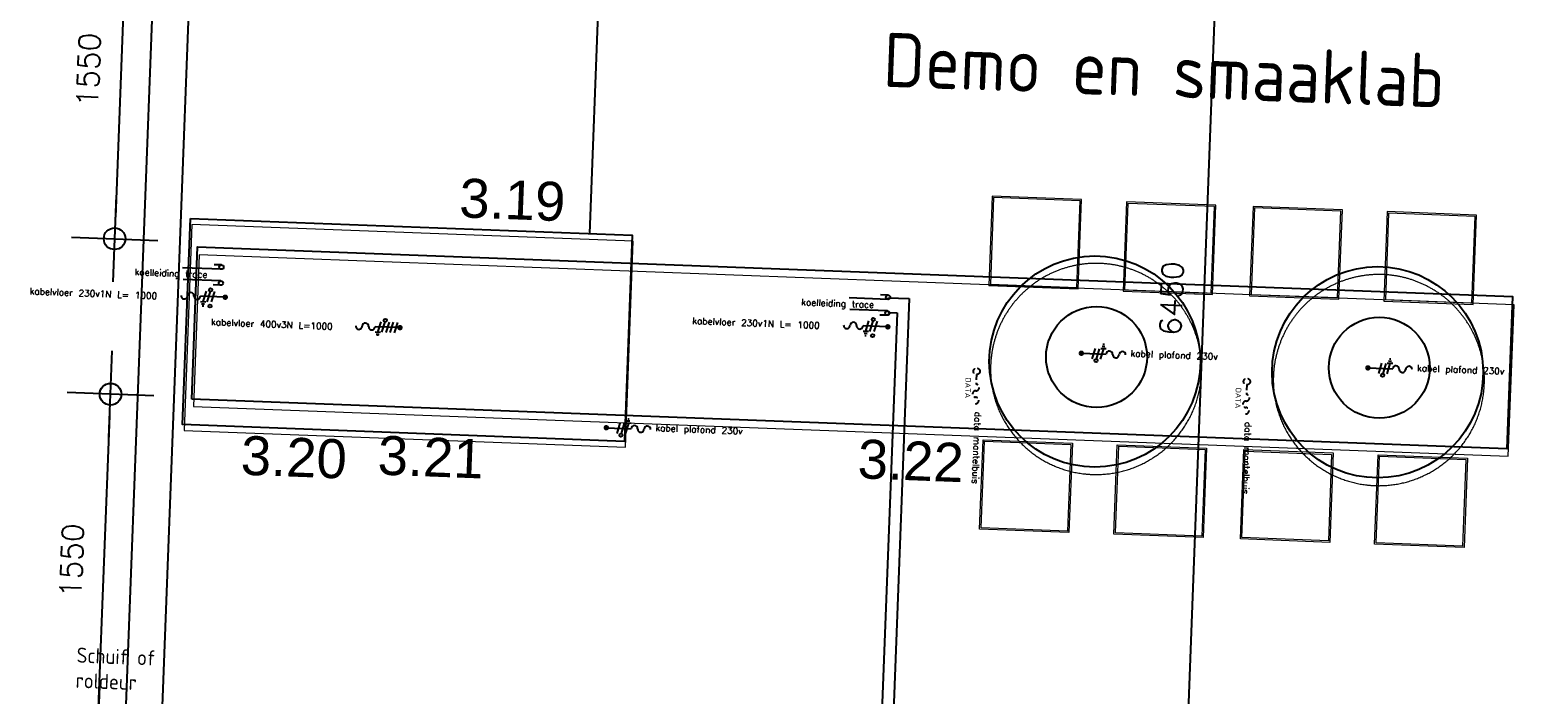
# Model space of a CAD drawing. Header units: millimetres. Extents: x 119024465 to 119292677, y 483022511 to 483148062.
# Tile 134 of 162: x 119230030 to 119236999, y 483055274 to 483058346. Entities that reach past the tile are written whole.
import ezdxf

# ---------------------------------------------------------------- set-up
doc = ezdxf.new("R2010")
doc.units = ezdxf.units.MM
doc.header["$LTSCALE"] = 100
for name, pattern in [('B0703', [468.700004, 312.5, -156.200004]), ('CONTINUA', [0]), ('HIDDEN', [0.375, 0.25, -0.125])]:
    doc.linetypes.add(name, pattern=pattern)
doc.layers.get('Defpoints').update_dxf_attribs({"linetype": 'CONTINUOUS'})
for name, color, linetype in [('01---0-_MAATVOERING', 1, 'CONTINUOUS'), ('02---0-_2MMTEKST', 2, 'CONTINUOUS'), ('04---0-_5MMTEKST', 4, 'CONTINUOUS'), ('12', 4, 'CONTINUOUS'), ('200-2D', 1, 'CONTINUOUS'), ('204 tekst fdstp', 255, 'CONTINUOUS'), ('450-2D', 6, 'CONTINUA'), ('63---0--LICHTINST', 7, 'CONTINUOUS'), ('fdstp techniek', 254, 'CONTINUOUS'), ('INS', 7, 'CONTINUOUS'), ('M-119--MATEN', 1, 'CONTINUOUS'), ('New_0', 7, 'CONTINUOUS'), ('New_82 Losse inrichting.LOSSE INRICHTING', 7, 'CONTINUOUS')]:
    doc.layers.add(name, color=color, linetype=linetype)
doc.styles.add('2', font='ISO', dxfattribs={"height": 125})
doc.styles.add('BURO-012', font='iso.shx', dxfattribs={"height": 1.2})
doc.styles.add('fdstp-1-30', font='txt.shx', dxfattribs={"height": 30, "bigfont": 'gbcbig.shx'})
doc.styles.add('GENERATED_STYLE_1', font='arial.ttf')
doc.styles.add('ROMANS', font='ROMANS.SHX')
doc.dimstyles.new('DIM-100', dxfattribs={"dimscale": 100, "dimtxt": 1, "dimasz": 1, "dimexe": 3, "dimexo": 3, "dimgap": 1, "dimtad": 1, "dimdec": 0, "dimrnd": 1, "dimzin": 0, "dimdsep": 46, "dimtxsty": 'ROMANS', "dimblk1": 'DOT1', "dimblk2": 'DOT1', "dimsah": 1, "dimcen": -3, "dimdle": 1, "dimse1": 1, "dimse2": 1, "dimclrd": 1, "dimclre": 1, "dimclrt": 2, "dimadec": 0, "dimazin": 0, "dimtfac": 0.75, "dimtdec": 0, "dimtix": 1, "dimtmove": 1, "dimatfit": 3, "dimldrblk": 'DOT1', "dimfxl": 1, "dimtvp": 1, "dimtolj": 1, "dimtzin": 0, "dimarcsym": 0})

# ---------------------------------------------------------------- blocks, each defined once
blk = doc.blocks.new('kabel vloer 230v R')
at = {"layer": '04---0-_5MMTEKST'}
blk.add_line((-9.1, 2.5), (-123.8, 2.5), dxfattribs=at)
at = {"layer": '63---0--LICHTINST'}
for p, q in [((-110.3, -21.6), (-97.4, 26.6)), ((-80, 26.6), (-92.9, -21.6)), ((-60, 26.6), (-72.9, -21.6)), ((-122.9, -21.6), (-97.8, -21.6)), ((-117.1, -31.6), (-103.6, -31.6)), ((-113.7, -41.2), (-107, -41.2))]:
    blk.add_line(p, q, dxfattribs=at)
for centre in [(-78, 33.8), (-78, -40.8)]:
    blk.add_circle(centre, 7.49, dxfattribs=at)
at = {"layer": 'INS', "const_width": 12.4}
blk.add_lwpolyline([(-2.8, 2.5, 1), (-15.4, 2.5, 1)], format="xyb", close=True, dxfattribs=at)
at = {"layer": 'INS', "color": 4}
for centre, start, end in [((-198.7, 2.5), 180, 0), ((-168.8, 2.5), 0, 180), ((-138.8, 2.5), 180, 0)]:
    blk.add_arc(centre, 15, start, end, dxfattribs=at)
at = {"layer": 'fdstp techniek', "insert": (-913.4, 11.5), "char_height": 30, "width": 778.379, "attachment_point": 1, "style": 'fdstp-1-30'}
blk.add_mtext('kabelvloer 230v1N L= 1000', dxfattribs=at)
blk = doc.blocks.new('koelleiding trace R')
at = {"layer": '01---0-_MAATVOERING'}
for centre in [(21.7, 37.8), (21.7, -35.7)]:
    blk.add_circle(centre, 9.98, dxfattribs=at)
at = {"layer": 'INS', "color": 4}
for p, q in [((21.7, 27.8), (-157.5, 27.8)), ((21.7, 47.8), (-13.3, 47.8)), ((21.7, -25.7), (-152.4, -25.7)), ((21.7, -45.7), (-13.3, -45.7))]:
    blk.add_line(p, q, dxfattribs=at)
at = {"layer": 'fdstp techniek', "insert": (-41.6, 15.6), "char_height": 30, "width": 766.966, "attachment_point": 3, "style": 'fdstp-1-30'}
blk.add_mtext('koelleiding trace', dxfattribs=at)
blk = doc.blocks.new('DOT1')
at = {"layer": 'M-119--MATEN', "linetype": 'ByBlock'}
for p, q in [((0, -2), (0, 2)), ((-2, 0), (2, 0))]:
    blk.add_line(p, q, dxfattribs=at)
blk.add_circle((0, 0), 0.5, dxfattribs=at)
blk = doc.blocks.new('*D431')
at = {"layer": '12', "color": 1, "lineweight": -2, "transparency": 16777216}
blk.add_line((119230475.2, 483058830.9), (119230424, 483057481.9), dxfattribs=at)
at = {"layer": 'Defpoints', "color": 0, "transparency": 16777216}
for p in [(119230622.3, 483058925.4), (119230420.3, 483057381.9), (119230563.6, 483057376.5)]:
    blk.add_point(p, dxfattribs=at)
at = {"layer": '12', "color": 1, "lineweight": -2, "transparency": 16777216, "xscale": 100, "yscale": 100, "zscale": 100}
for p, rotation in [((119230479, 483058930.8), 87.82789999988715), ((119230420.3, 483057381.9), 267.8278999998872)]:
    blk.add_blockref('DOT1', p, dxfattribs=dict(at, rotation=rotation))
at = {"layer": '12', "color": 2, "transparency": 16777216, "insert": (119230299.7, 483058162.1), "char_height": 100, "attachment_point": 5, "rotation": 87.8279, "style": 'ROMANS'}
blk.add_mtext('\\A1;1550', dxfattribs=at)
blk = doc.blocks.new('*D434')
at = {"layer": '12', "color": 1, "lineweight": -2, "transparency": 16777216}
blk.add_line((119230346.5, 483055214.5), (119230397.7, 483056563.5), dxfattribs=at)
at = {"layer": 'Defpoints', "color": 0, "transparency": 16777216}
for p in [(119230401.5, 483056663.4), (119230479.5, 483056660.5), (119230420.7, 483055111.6)]:
    blk.add_point(p, dxfattribs=at)
at = {"layer": '12', "color": 1, "lineweight": -2, "transparency": 16777216, "xscale": 100, "yscale": 100, "zscale": 100}
for p, rotation in [((119230401.5, 483056663.4), 87.82789999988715), ((119230342.7, 483055114.5), 267.8278999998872)]:
    blk.add_blockref('DOT1', p, dxfattribs=dict(at, rotation=rotation))
at = {"layer": '12', "color": 2, "transparency": 16777216, "insert": (119230222.2, 483055894.7), "char_height": 100, "attachment_point": 5, "rotation": 87.8279, "style": 'ROMANS'}
blk.add_mtext('\\A1;1550', dxfattribs=at)
blk = doc.blocks.new('kabel vloer 400V R')
at = {"layer": '04---0-_5MMTEKST'}
blk.add_line((0.2, 0.2), (-114.6, 0.2), dxfattribs=at)
at = {"layer": 'INS'}
for p, q in [((-101.1, -23.9), (-88.2, 24.3)), ((-70.7, 24.3), (-83.7, -23.9)), ((-50.8, 24.3), (-63.7, -23.9)), ((-43.7, -23.9), (-30.8, 24.3)), ((-23.8, -23.9), (-10.9, 24.3)), ((-113.7, -23.9), (-88.6, -23.9)), ((-107.9, -33.9), (-94.4, -33.9)), ((-104.5, -36.7), (-97.7, -36.7))]:
    blk.add_line(p, q, dxfattribs=at)
at = {"layer": 'INS', "const_width": 12.4}
blk.add_lwpolyline([(6.5, 0.2, 1), (-6.1, 0.2, 1)], format="xyb", close=True, dxfattribs=at)
at = {"layer": 'INS'}
blk.add_circle((-68.8, 31.5), 7.49, dxfattribs=at)
at = {"layer": 'INS', "color": 4}
for centre, start, end in [((-189.5, 0.2), 180, 0), ((-159.6, 0.2), 0, 180), ((-129.6, 0.2), 180, 0)]:
    blk.add_arc(centre, 15, start, end, dxfattribs=at)
at = {"layer": 'fdstp techniek', "insert": (-873.2, 8.6), "char_height": 30, "width": 1100.071, "attachment_point": 1, "style": 'fdstp-1-30'}
blk.add_mtext('kabelvloer 400v3N L=1000', dxfattribs=at)
blk = doc.blocks.new('kabel plafond 230v L')
at = {"layer": '01---0-_MAATVOERING'}
blk.add_lwpolyline([(-5.9, -0.1, 0, 25, 0), (29.4, 35.2, 0, 0, 0), (64.7, 70.5, 0, 0, 0)], format="xyseb", dxfattribs=at)
at = {"layer": '04---0-_5MMTEKST'}
blk.add_line((-5.9, -0.3), (108.9, -0.3), dxfattribs=at)
at = {"layer": '63---0--LICHTINST'}
for p, q in [((45, -24.4), (58, 23.8)), ((65, -24.4), (77.9, 23.8)), ((95.4, 23.8), (82.5, -24.4)), ((107.9, 23.8), (82.9, 23.8)), ((102.1, 33.8), (88.6, 33.8)), ((98.8, 43.8), (92, 43.8))]:
    blk.add_line(p, q, dxfattribs=at)
blk.add_circle((63.1, -31.6), 7.49, dxfattribs=at)
at = {"layer": 'INS', "const_width": 12.4}
blk.add_lwpolyline([(-12.2, -0.3, 1), (0.4, -0.3, 1)], format="xyb", close=True, dxfattribs=at)
at = {"layer": 'INS', "color": 4}
for centre, start, end in [((123.9, -0.3), 0, 180), ((183.8, -0.3), 0, 180), ((153.8, -0.3), 180, 0)]:
    blk.add_arc(centre, 15, start, end, dxfattribs=at)
at = {"layer": 'fdstp techniek', "insert": (221.2, 23), "char_height": 30, "width": 525.621, "attachment_point": 1, "style": 'fdstp-1-30'}
blk.add_mtext('kabel plafond 230v ', dxfattribs=at)
blk = doc.blocks.new('data mantelbuis L')
at = {"layer": 'INS', "color": 4, "linetype": 'HIDDEN'}
blk.add_line((15.8, -1.1), (60.7, -1), dxfattribs=at)
blk.add_lwpolyline([(150.6, -1.1, 1), (120.6, -1.1, -1), (90.7, -1.1, 1), (60.7, -1.1)], format="xyb", dxfattribs=at)
blk.add_circle((0.8, -1.1), 15, dxfattribs=at)
at = {"layer": '02---0-_2MMTEKST', "style": '2'}
blk.add_text('DATA', height=24.95, dxfattribs=at).set_placement((30.8, -50.9))
at = {"layer": 'fdstp techniek', "insert": (188, 27.3), "char_height": 30, "width": 844.24, "attachment_point": 1, "style": 'fdstp-1-30'}
blk.add_mtext('data mantelbuis', dxfattribs=at)
blk = doc.blocks.new('*D450')
at = {"layer": '12', "color": 1, "lineweight": -2, "transparency": 16777216}
blk.add_line((119235337.1, 483053977.2), (119235574, 483060222.7), dxfattribs=at)
at = {"layer": 'Defpoints', "color": 0, "transparency": 16777216}
for p in [(119235577.8, 483060322.6), (119235584.8, 483060322.3), (119235340.3, 483053877)]:
    blk.add_point(p, dxfattribs=at)
at = {"layer": '12', "color": 1, "lineweight": -2, "transparency": 16777216, "xscale": 100, "yscale": 100, "zscale": 100}
for p, rotation in [((119235577.8, 483060322.6), 87.82789999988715), ((119235333.3, 483053877.2), 267.8278999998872)]:
    blk.add_blockref('DOT1', p, dxfattribs=dict(at, rotation=rotation))
at = {"layer": '12', "color": 2, "transparency": 16777216, "insert": (119235305.7, 483057105.6), "char_height": 100, "attachment_point": 5, "rotation": 87.8279, "style": 'ROMANS'}
blk.add_mtext('\\A1;6450', dxfattribs=at)
blk = doc.blocks.new('Kubus 23[5]_1', base_point=(-7411.9, 35289.1))
at = {"layer": 'New_82 Losse inrichting.LOSSE INRICHTING', "color": 9, "linetype": 'B0703', "lineweight": 0, "flags": 128}
blk.add_lwpolyline([(-5370, 36242.4), (-7412, 36242.1), (-7411.9, 35289.1), (-5369.9, 35289.4)], close=True, dxfattribs=at)
blk = doc.blocks.new('Kruk 01 23[73]_1', base_point=(-3513.3, 36306.8))
at = {"layer": 'New_82 Losse inrichting.LOSSE INRICHTING', "color": 2, "linetype": 'Continuous', "lineweight": 0}
for p, q in [((-3306.6, 36513.5), (-3720, 36513.5)), ((-3720, 36513.5), (-3720, 36100.1)), ((-3313.3, 36506.8), (-3713.3, 36506.8)), ((-3713.3, 36506.8), (-3713.3, 36106.8)), ((-3313.3, 36106.8), (-3313.3, 36506.8)), ((-3306.6, 36100.1), (-3306.6, 36513.5)), ((-3720, 36100.1), (-3306.6, 36100.1)), ((-3713.3, 36106.8), (-3313.3, 36106.8))]:
    blk.add_line(p, q, dxfattribs=at)
at = {"layer": 'New_82 Losse inrichting.LOSSE INRICHTING', "color": 2, "linetype": 'Continuous', "lineweight": 0, "flags": 128}
blk.add_lwpolyline([(-3720, 36100.1), (-3306.6, 36100.1), (-3306.6, 36513.5), (-3720, 36513.5)], close=True, dxfattribs=at)
blk = doc.blocks.new('Kruk 01 23[74]_1', base_point=(-2892.1, 36303.6))
at = {"layer": 'New_82 Losse inrichting.LOSSE INRICHTING', "color": 2, "linetype": 'Continuous', "lineweight": 0}
for p, q in [((-2685.5, 36510.3), (-3098.8, 36510.3)), ((-3098.8, 36510.3), (-3098.8, 36096.9)), ((-2692.1, 36503.6), (-3092.1, 36503.6)), ((-3092.1, 36503.6), (-3092.1, 36103.6)), ((-2692.1, 36103.6), (-2692.1, 36503.6)), ((-2685.5, 36096.9), (-2685.5, 36510.3)), ((-3092.1, 36103.6), (-2692.1, 36103.6)), ((-3098.8, 36096.9), (-2685.5, 36096.9))]:
    blk.add_line(p, q, dxfattribs=at)
at = {"layer": 'New_82 Losse inrichting.LOSSE INRICHTING', "color": 2, "linetype": 'Continuous', "lineweight": 0, "flags": 128}
blk.add_lwpolyline([(-3098.8, 36096.9), (-2685.5, 36096.9), (-2685.5, 36510.3), (-3098.8, 36510.3)], close=True, dxfattribs=at)
blk = doc.blocks.new('Kruk 01 23[75]_1', base_point=(-2307.2, 36305))
at = {"layer": 'New_82 Losse inrichting.LOSSE INRICHTING', "color": 2, "linetype": 'Continuous', "lineweight": 0}
for p, q in [((-2100.5, 36511.7), (-2513.8, 36511.7)), ((-2513.8, 36511.7), (-2513.8, 36098.4)), ((-2107.2, 36505), (-2507.2, 36505)), ((-2507.2, 36505), (-2507.2, 36105)), ((-2107.2, 36105), (-2107.2, 36505)), ((-2100.5, 36098.4), (-2100.5, 36511.7)), ((-2513.8, 36098.4), (-2100.5, 36098.4)), ((-2507.2, 36105), (-2107.2, 36105))]:
    blk.add_line(p, q, dxfattribs=at)
at = {"layer": 'New_82 Losse inrichting.LOSSE INRICHTING', "color": 2, "linetype": 'Continuous', "lineweight": 0, "flags": 128}
blk.add_lwpolyline([(-2513.8, 36098.4), (-2100.5, 36098.4), (-2100.5, 36511.7), (-2513.8, 36511.7)], close=True, dxfattribs=at)
blk = doc.blocks.new('Kruk 01 23[76]_1', base_point=(-1686, 36304.1))
at = {"layer": 'New_82 Losse inrichting.LOSSE INRICHTING', "color": 2, "linetype": 'Continuous', "lineweight": 0}
for p, q in [((-1479.4, 36510.8), (-1892.7, 36510.8)), ((-1892.7, 36510.8), (-1892.7, 36097.4)), ((-1486, 36504.1), (-1886, 36504.1)), ((-1886, 36504.1), (-1886, 36104.1)), ((-1486, 36104.1), (-1486, 36504.1)), ((-1479.4, 36097.4), (-1479.4, 36510.8)), ((-1886, 36104.1), (-1486, 36104.1)), ((-1892.7, 36097.4), (-1479.4, 36097.4))]:
    blk.add_line(p, q, dxfattribs=at)
at = {"layer": 'New_82 Losse inrichting.LOSSE INRICHTING', "color": 2, "linetype": 'Continuous', "lineweight": 0, "flags": 128}
blk.add_lwpolyline([(-1892.7, 36097.4), (-1479.4, 36097.4), (-1479.4, 36510.8), (-1892.7, 36510.8)], close=True, dxfattribs=at)
blk = doc.blocks.new('Kruk 01 23[77]_1', base_point=(-3513.3, 35180.2))
at = {"layer": 'New_82 Losse inrichting.LOSSE INRICHTING', "color": 2, "linetype": 'Continuous', "lineweight": 0}
for p, q in [((-3720, 35386.9), (-3306.6, 35386.9)), ((-3720, 34973.6), (-3720, 35386.9)), ((-3713.3, 35380.2), (-3313.3, 35380.2)), ((-3713.3, 34980.2), (-3713.3, 35380.2)), ((-3313.3, 35380.2), (-3313.3, 34980.2)), ((-3306.6, 35386.9), (-3306.6, 34973.6)), ((-3306.6, 34973.6), (-3720, 34973.6)), ((-3313.3, 34980.2), (-3713.3, 34980.2))]:
    blk.add_line(p, q, dxfattribs=at)
at = {"layer": 'New_82 Losse inrichting.LOSSE INRICHTING', "color": 2, "linetype": 'Continuous', "lineweight": 0, "flags": 128}
blk.add_lwpolyline([(-3720, 35386.9), (-3306.6, 35386.9), (-3306.6, 34973.6), (-3720, 34973.6)], close=True, dxfattribs=at)
blk = doc.blocks.new('Kruk 01 23[78]_1', base_point=(-2892.1, 35180.2))
at = {"layer": 'New_82 Losse inrichting.LOSSE INRICHTING', "color": 2, "linetype": 'Continuous', "lineweight": 0}
for p, q in [((-3098.8, 35386.9), (-2685.5, 35386.9)), ((-3098.8, 34973.6), (-3098.8, 35386.9)), ((-3092.1, 35380.2), (-2692.1, 35380.2)), ((-3092.1, 34980.2), (-3092.1, 35380.2)), ((-2692.1, 35380.2), (-2692.1, 34980.2)), ((-2685.5, 35386.9), (-2685.5, 34973.6)), ((-2685.5, 34973.6), (-3098.8, 34973.6)), ((-2692.1, 34980.2), (-3092.1, 34980.2))]:
    blk.add_line(p, q, dxfattribs=at)
at = {"layer": 'New_82 Losse inrichting.LOSSE INRICHTING', "color": 2, "linetype": 'Continuous', "lineweight": 0, "flags": 128}
blk.add_lwpolyline([(-3098.8, 35386.9), (-2685.5, 35386.9), (-2685.5, 34973.6), (-3098.8, 34973.6)], close=True, dxfattribs=at)
blk = doc.blocks.new('Kruk 01 23[79]_1', base_point=(-2307.2, 35180.2))
at = {"layer": 'New_82 Losse inrichting.LOSSE INRICHTING', "color": 2, "linetype": 'Continuous', "lineweight": 0}
for p, q in [((-2513.8, 35386.9), (-2100.5, 35386.9)), ((-2513.8, 34973.6), (-2513.8, 35386.9)), ((-2507.2, 35380.2), (-2107.2, 35380.2)), ((-2507.2, 34980.2), (-2507.2, 35380.2)), ((-2107.2, 35380.2), (-2107.2, 34980.2)), ((-2100.5, 35386.9), (-2100.5, 34973.6)), ((-2100.5, 34973.6), (-2513.8, 34973.6)), ((-2107.2, 34980.2), (-2507.2, 34980.2))]:
    blk.add_line(p, q, dxfattribs=at)
at = {"layer": 'New_82 Losse inrichting.LOSSE INRICHTING', "color": 2, "linetype": 'Continuous', "lineweight": 0, "flags": 128}
blk.add_lwpolyline([(-2513.8, 35386.9), (-2100.5, 35386.9), (-2100.5, 34973.6), (-2513.8, 34973.6)], close=True, dxfattribs=at)
blk = doc.blocks.new('Kruk 01 23[80]_1', base_point=(-1686, 35180.2))
at = {"layer": 'New_82 Losse inrichting.LOSSE INRICHTING', "color": 2, "linetype": 'Continuous', "lineweight": 0}
for p, q in [((-1892.7, 35386.9), (-1479.4, 35386.9)), ((-1892.7, 34973.6), (-1892.7, 35386.9)), ((-1886, 35380.2), (-1486, 35380.2)), ((-1886, 34980.2), (-1886, 35380.2)), ((-1486, 35380.2), (-1486, 34980.2)), ((-1479.4, 35386.9), (-1479.4, 34973.6)), ((-1479.4, 34973.6), (-1892.7, 34973.6)), ((-1486, 34980.2), (-1886, 34980.2))]:
    blk.add_line(p, q, dxfattribs=at)
at = {"layer": 'New_82 Losse inrichting.LOSSE INRICHTING', "color": 2, "linetype": 'Continuous', "lineweight": 0, "flags": 128}
blk.add_lwpolyline([(-1892.7, 35386.9), (-1479.4, 35386.9), (-1479.4, 34973.6), (-1892.7, 34973.6)], close=True, dxfattribs=at)
blk = doc.blocks.new('Kubus 23[156]_1', base_point=(-7372.9, 35402.7))
at = {"layer": 'New_82 Losse inrichting.LOSSE INRICHTING', "color": 2, "linetype": 'Continuous', "lineweight": 0, "flags": 128}
blk.add_lwpolyline([(-1291, 36103.5), (-7373, 36102.7), (-7372.9, 35402.7), (-1290.9, 35403.5)], close=True, dxfattribs=at)
blk = doc.blocks.new('Cilinder 23[157]_1', base_point=(-3210.1, 35733.6))
at = {"layer": 'New_82 Losse inrichting.LOSSE INRICHTING', "color": 9, "linetype": 'B0703', "lineweight": 0, "flags": 128}
blk.add_lwpolyline([(-2722.2, 35733.6, 1), (-3697.9, 35733.6, 1)], format="xyb", close=True, dxfattribs=at)
blk.add_lwpolyline([(-2722.2, 35733.6, 1), (-3697.9, 35733.6, 1)], format="xyb", close=True, dxfattribs=at)
blk = doc.blocks.new('Cilinder 23[158]_1', base_point=(-1902, 35731.6))
at = {"layer": 'New_82 Losse inrichting.LOSSE INRICHTING', "color": 9, "linetype": 'B0703', "lineweight": 0, "flags": 128}
blk.add_lwpolyline([(-1414.2, 35731.6, 1), (-2389.9, 35731.6, 1)], format="xyb", close=True, dxfattribs=at)
blk.add_lwpolyline([(-1414.2, 35731.6, 1), (-2389.9, 35731.6, 1)], format="xyb", close=True, dxfattribs=at)

msp = doc.modelspace()

# ---------------------------------------------------------------- linework, layer by layer
at = {"layer": '12'}
for p, q in [((119234093.3, 483057105.3), (119233853.8, 483050790.6)), ((119233994.2, 483057109), (119234093.3, 483057105.3)), ((119234036.7, 483057038.7), (119233795.3, 483050673.4)), ((119233993.6, 483057040.3), (119234036.7, 483057038.7))]:
    msp.add_line(p, q, dxfattribs=at)
at = {"layer": '200-2D'}
msp.add_lwpolyline([(119230777, 483056640.9), (119230803.7, 483057344.7), (119236882.3, 483057114.2), (119236855.6, 483056410.4)], close=True, dxfattribs=at)
at = {"layer": '204 tekst fdstp'}
msp.add_lwpolyline([(119230614.2, 483058921.9), (119230780.5, 483058915.6), (119230635.8, 483055100.4), (119230469.5, 483055106.7)], close=True, dxfattribs=at)
for centre, radius in [((119234951.1, 483056814.4), 487.9), ((119236258.1, 483056764.8), 487.9), ((119234958.9, 483056835.3), 233.3), ((119236266, 483056785.7), 233.3)]:
    msp.add_circle(centre, radius, dxfattribs=at)
at = {"layer": '450-2D'}
msp.add_line((119232616.6, 483057406.3), (119232902.6, 483064947.2), dxfattribs=at)
msp.add_lwpolyline([(119230770.4, 483057475.7), (119232812.6, 483057398.2), (119232776.5, 483056445.6), (119230734.3, 483056523)], close=True, dxfattribs=at)

# ---------------------------------------------------------------- block references
at = {"layer": '12'}
for name, p, rotation in [('koelleiding trace R', (119230891.2, 483057213.5), 357.8278999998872), ('kabel vloer 230v R', (119230940.7, 483057108.7), 357.8278999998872), ('koelleiding trace R', (119233972, 483057074.4), 357.8278999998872), ('kabel vloer 400V R', (119231738.9, 483056970.7), 357.8278999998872), ('kabel vloer 230v R', (119234003.3, 483056971.8), 357.8278999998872), ('kabel plafond 230v L', (119234894.6, 483056852.7), 357.8278999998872), ('kabel plafond 230v L', (119236219.1, 483056785.1), 357.8278999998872), ('data mantelbuis L', (119234405.9, 483056769.8), 267.8278999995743), ('data mantelbuis L', (119235655, 483056722.4), 267.8278999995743), ('kabel plafond 230v L', (119232698.9, 483056508.5), 357.8278999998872)]:
    msp.add_blockref(name, p, dxfattribs=dict(at, rotation=rotation))
at = {"layer": 'New_82 Losse inrichting.LOSSE INRICHTING', "color": 2, "linetype": 'Continuous', "lineweight": 0, "rotation": 357.8278999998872}
for name, p in [('Kruk 01 23[73]_1', (119234675.6, 483057364.4)), ('Kruk 01 23[74]_1', (119235296.2, 483057337.7)), ('Kruk 01 23[75]_1', (119235880.8, 483057316.9)), ('Kruk 01 23[76]_1', (119236501.4, 483057292.5)), ('Kubus 23[156]_1', (119230784.5, 483056607.2)), ('Kruk 01 23[77]_1', (119234632.9, 483056238.7)), ('Kruk 01 23[78]_1', (119235253.6, 483056215.1)), ('Kruk 01 23[79]_1', (119235838.1, 483056193)), ('Kruk 01 23[80]_1', (119236458.8, 483056169.4))]:
    msp.add_blockref(name, p, dxfattribs=at)
at = {"layer": 'New_82 Losse inrichting.LOSSE INRICHTING', "color": 2, "linetype": 'B0703', "lineweight": 0, "rotation": 357.8278999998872}
for name, p in [('Kubus 23[5]_1', (119230741.2, 483056495.2)), ('Cilinder 23[157]_1', (119234956.9, 483056780.1)), ('Cilinder 23[158]_1', (119236263.9, 483056728.6))]:
    msp.add_blockref(name, p, dxfattribs=at)

# ---------------------------------------------------------------- texts
at = {"layer": '204 tekst fdstp', "attachment_point": 1, "rotation": 357.8279, "style": 'BURO-012'}
for s, width, insert, char_height in [('Demo en smaaklab', 7251.738, (119233978.6, 483058334.7), 250), ('Schuif of roldeur', 500.617, (119230246.4, 483055493.2), 70)]:
    msp.add_mtext_dynamic_manual_height_columns(s, width=width, gutter_width=6, heights=[0], dxfattribs=dict(at, insert=insert, char_height=char_height))
at = {"layer": 'New_0', "color": 5, "linetype": 'Continuous', "lineweight": 0, "char_height": 180, "attachment_point": 8, "rotation": 357.8279, "style": 'GENERATED_STYLE_1'}
for s, insert in [('\\A1;3.19', (119232255.6, 483057469.2)), ('\\A1;3.20', (119231245.6, 483056279.9)), ('\\A1;3.21', (119231878.3, 483056280.5)), ('\\A1;3.22', (119234097, 483056263.4))]:
    msp.add_mtext(s, dxfattribs=dict(at, insert=insert))

# ---------------------------------------------------------------- dimensions: what is measured, and where the dimension line sits
at = {"layer": '12'}
for base, p1, p2, picture, middle in [((119235577.8, 483060322.6), (119235340.3, 483053877), (119235584.8, 483060322.3), '*D450', (119235305.7, 483057105.6)), ((119230420.3, 483057381.9), (119230622.3, 483058925.4), (119230563.6, 483057376.5), '*D431', (119230299.7, 483058162.1)), ((119230401.5, 483056663.4), (119230420.7, 483055111.6), (119230479.5, 483056660.5), '*D434', (119230222.2, 483055894.7))]:
    dim = msp.add_linear_dim(base=base, p1=p1, p2=p2, angle=87.8279, dimstyle='DIM-100', dxfattribs=at)
    dim.commit()
    dim.dimension.update_dxf_attribs({"geometry": picture, "text_midpoint": middle})

doc.saveas('drawing.dxf')
